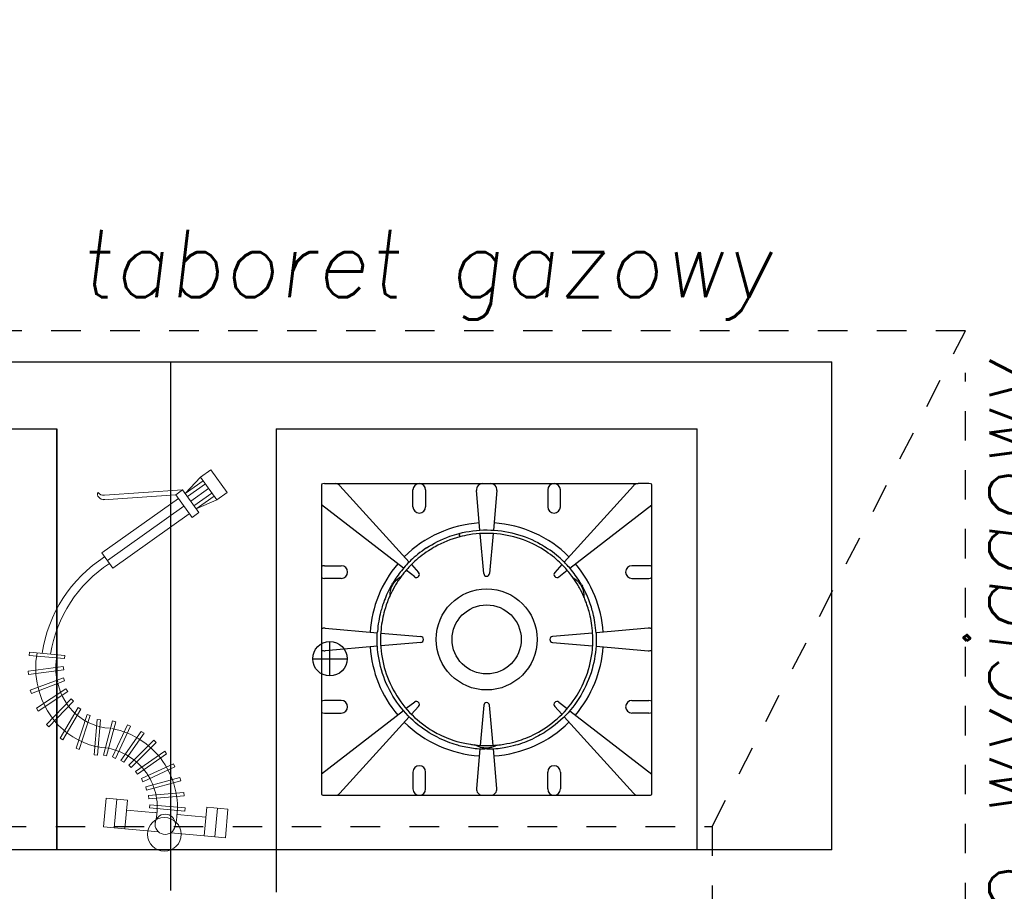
# Model space of a CAD drawing. Header units: millimetres. Extents: x -486876 to 553054, y -140324 to 834178.
# Tile 110 of 155: x -667 to 502, y 74103 to 75138. Entities that reach past the tile are written whole.
import ezdxf
from ezdxf.enums import TextEntityAlignment as Align

# ---------------------------------------------------------------- set-up
doc = ezdxf.new("R2010")
doc.units = ezdxf.units.MM
doc.linetypes.add('DASH2', pattern=[0.75, 0.5, -0.25])
doc.linetypes.add('XREF$0$0.5_0.5', pattern=[1, 0.5, -0.5])
doc.layers.add('_XREF', color=252, linetype='DASH2', lineweight=13)
for name, color, linetype in [('XREF$0$DRZWI', 8, 'Continuous'), ('XREF$0$MEBLE', 8, 'Continuous'), ('XREF$0$MEBLE_ŁAZIENKOWE_I_KUCHENNE', 8, 'Continuous'), ('XREF$0$WYMIARY', 9, 'Continuous'), ('XREF$0$WYPEŁNIENIA', 8, 'Continuous')]:
    doc.layers.add(name, color=color, linetype=linetype)
doc.styles.add('XREF$0$APLUS', font='arial.ttf', dxfattribs={"width": 0.6})
doc.styles.add('XREF$0$ROMANS', font='romans.shx')

# ---------------------------------------------------------------- blocks, each defined once
blk = doc.blocks.new('XREF')
at = {"layer": 'XREF$0$WYPEŁNIENIA'}
h = blk.add_hatch(dxfattribs=at)
h.set_pattern_fill('ANSI31', color=256, scale=3)
h.set_pattern_definition([(45, (-52999.899, 13162.694), (-6.7351921, 6.7351921), [])])
h.paths.add_polyline_path([(2833.43, 10024.04), (2806.56, 10024.04), (2806.56, 10062.95), (2756.56, 10062.95), (2756.56, 10102.95), (2726.65, 10102.95), (2725.88, 10101.79), (2725.88, 10033.49), (2680.31, 10033.49), (2680.31, 10102.95), (2641.56, 10102.95), (2641.56, 10024.04), (2546.56, 10024.04), (2546.56, 9984.04), (2833.43, 9984.04)])
h.paths.add_polyline_path([(3067, 10024.04), (2833.43, 10024.04), (2833.43, 9984.04), (3067, 9984.04), (3067, 9994.04)])
h.paths.add_polyline_path([(2456.56, 10024.04), (2376.56, 10024.04), (2376.56, 10044.04), (2361.56, 10044.04), (2361.56, 10024.04), (2161.56, 10024.04), (2161.56, 10141.99), (2121.56, 10141.99), (2121.56, 9894.37), (1846.56, 9894.37), (1846.56, 9872.67), (1876.56, 9872.67), (2121.56, 9872.67), (2121.56, 9779.12), (2161.56, 9779.12), (2161.56, 9869.37), (2161.56, 9984.04), (2456.56, 9984.04)])
h.paths.add_polyline_path([(2376.56, 10304.91), (2361.56, 10304.91), (2361.56, 10144.04), (2371.64, 10144.04), (2376.56, 10144.04)])
h.paths.add_polyline_path([(2444.58, 10649.37), (2192.94, 10649.37), (2192.94, 10634.37), (2379.58, 10634.37), (2379.58, 10589.37), (2444.58, 10589.37)])
h.paths.add_polyline_path([(2161.56, 10634.37), (2192.94, 10634.37), (2192.94, 10649.37), (2161.56, 10649.37), (2161.56, 10704.67), (2121.56, 10704.67), (2121.56, 10581.7), (2161.56, 10581.7)])
h.paths.add_polyline_path([(2647.02, 10553.68), (2666.09, 10553.68), (2666.09, 10567.18), (2647.02, 10567.18)], flags=16)
h.paths.add_polyline_path([(2530.53, 10311.91), (2530.53, 10304.91), (2666.56, 10304.91), (2666.56, 10392.95), (2646.56, 10392.95), (2646.56, 10322.95), (2530.53, 10322.95)])
edge = h.paths.add_edge_path()
edge.add_line((2430.53, 10304.91), (2430.53, 10311.91))
edge.add_line((2430.53, 10311.91), (2433.03, 10311.91))
edge.add_line((2433.03, 10311.91), (2430.53, 10314.91))
edge.add_arc((2428.76, 10318.93), 4.39, 293.6835, 426.3165)
edge.add_line((2430.53, 10322.95), (2161.56, 10322.95))
edge.add_line((2161.56, 10322.95), (2161.56, 10418.77))
edge.add_line((2161.56, 10418.77), (2121.56, 10418.77))
edge.add_line((2121.56, 10418.77), (2121.56, 10304.91))
edge.add_line((2121.56, 10304.91), (2430.53, 10304.91))
h.paths.add_polyline_path([(2666.56, 10649.37), (2641.65, 10649.37), (2641.65, 10634.37), (2646.56, 10634.37), (2646.56, 10497.95), (2666.56, 10497.95)])
at = {"layer": 'XREF$0$MEBLE'}
for p, q in [((2892.56, 10413.79), (3049.56, 10413.79)), ((2971.06, 10413.79), (2971.06, 10351.02)), ((3049.56, 10355.83), (3049.56, 10413.79)), ((3049.56, 10355.83), (2892.56, 10355.83))]:
    blk.add_line(p, q, dxfattribs=at)
at = {"layer": 'XREF$0$MEBLE_ŁAZIENKOWE_I_KUCHENNE', "linetype": 'XREF$0$0.5_0.5', "ltscale": 7}
for p, q in [((3065.42, 10417.46), (2885.42, 10417.46)), ((3065.42, 10264.44), (3065.42, 10412.46)), ((2915.46, 10358.62), (3035.37, 10358.62)), ((3035.37, 10358.62), (3035.37, 10323.3))]:
    blk.add_line(p, q, dxfattribs=at)
at = {"layer": 'XREF$0$MEBLE_ŁAZIENKOWE_I_KUCHENNE'}
for p, q in [((2907.57, 10405.83), (2957.57, 10405.83)), ((2957.57, 10355.83), (2957.57, 10405.83)), ((2957.57, 10405.83), (2957.57, 10355.83)), ((2983.6, 10405.83), (3033.6, 10405.83)), ((2983.6, 10405.83), (2983.6, 10350.83)), ((3033.6, 10355.83), (3033.6, 10405.83)), ((2989, 10399.24), (2989, 10396.82)), ((2989.35, 10399.33), (2990.62, 10399.33)), ((2990.62, 10399.33), (3000.6, 10399.33)), ((2991.17, 10399.08), (2999.4, 10390.01)), ((3000.6, 10399.33), (3008.14, 10399.33)), ((3008.14, 10399.33), (3009.07, 10399.33)), ((3009.07, 10399.33), (3016.6, 10399.33)), ((3016.6, 10399.33), (3026.59, 10399.33)), ((3026.04, 10399.08), (3017.8, 10390.01)), ((3027.85, 10399.33), (3026.59, 10399.33)), ((3028.2, 10396.82), (3028.2, 10399.24)), ((2999.85, 10396.58), (2999.85, 10398.58)), ((3001.35, 10398.58), (3001.35, 10396.58)), ((3007.8, 10393.8), (3007.39, 10398.51)), ((3009.82, 10398.51), (3009.4, 10393.8)), ((3015.85, 10398.58), (3015.85, 10396.58)), ((3017.35, 10396.58), (3017.35, 10398.58)), ((2998.73, 10389.28), (2989, 10396.82)), ((2989, 10396.82), (2989, 10389.49)), ((3018.48, 10389.28), (3028.2, 10396.82)), ((3028.2, 10389.49), (3028.2, 10396.82)), ((3005.32, 10393.41), (3005.42, 10393.02)), ((3005.42, 10393.02), (3005.32, 10393.41)), ((3008.26, 10388.65), (3007.84, 10393.4)), ((3009.37, 10393.4), (3008.95, 10388.65)), ((2989.35, 10389.58), (2991.35, 10389.58)), ((2999.67, 10389.71), (3000.53, 10388.77)), ((3017.53, 10389.71), (3016.68, 10388.77)), ((3027.85, 10389.58), (3025.85, 10389.58)), ((2989, 10389.49), (2989, 10388.16)), ((3000.06, 10388.26), (2999.05, 10389.04)), ((3017.15, 10388.26), (3018.16, 10389.04)), ((3028.2, 10388.16), (3028.2, 10389.49)), ((2989, 10388.16), (2989, 10382.09)), ((2991.35, 10388.08), (2989.35, 10388.08)), ((3025.85, 10388.08), (3027.85, 10388.08)), ((3028.2, 10382.09), (3028.2, 10388.16)), ((2989, 10382.09), (2989, 10379.57)), ((2989.42, 10382.17), (2995.63, 10381.63)), ((2996.03, 10381.59), (3000.78, 10381.18)), ((3021.18, 10381.59), (3016.42, 10381.18)), ((3027.79, 10382.17), (3021.58, 10381.63)), ((3028.2, 10379.57), (3028.2, 10382.09)), ((2989.99, 10376.49), (2989.99, 10380.56)), ((3000.78, 10380.48), (2996.03, 10380.06)), ((3016.42, 10380.48), (3021.18, 10380.06)), ((2989, 10379.57), (2989, 10373.49)), ((2995.63, 10380.03), (2989.42, 10379.48)), ((3021.58, 10380.03), (3027.79, 10379.48)), ((3028.2, 10373.49), (3028.2, 10379.57)), ((2987.95, 10378.53), (2992.03, 10378.53)), ((2989, 10373.49), (2989, 10372.16)), ((2991.35, 10373.58), (2989.35, 10373.58)), ((3000.06, 10373.4), (2999.05, 10372.61)), ((3017.15, 10373.4), (3018.16, 10372.61)), ((3025.85, 10373.58), (3027.85, 10373.58)), ((3028.2, 10372.16), (3028.2, 10373.49)), ((2998.73, 10372.37), (2989, 10364.83)), ((2989, 10372.16), (2989, 10364.83)), ((2989.35, 10372.08), (2991.35, 10372.08)), ((2999.67, 10371.94), (3000.53, 10372.88)), ((3008.26, 10373.01), (3007.84, 10368.25)), ((3009.37, 10368.25), (3008.95, 10373.01)), ((3017.53, 10371.94), (3016.68, 10372.88)), ((3018.48, 10372.37), (3028.2, 10364.83)), ((3027.85, 10372.08), (3025.85, 10372.08)), ((3028.2, 10364.83), (3028.2, 10372.16)), ((2991.17, 10362.57), (2999.4, 10371.64)), ((3026.04, 10362.57), (3017.8, 10371.64)), ((3007.8, 10367.85), (3007.39, 10363.14)), ((3009.82, 10363.14), (3009.4, 10367.85)), ((2999.85, 10365.08), (2999.85, 10363.08)), ((3001.35, 10363.08), (3001.35, 10365.08)), ((3015.85, 10363.08), (3015.85, 10365.08)), ((3017.35, 10365.08), (3017.35, 10363.08)), ((2989, 10364.83), (2989, 10362.41)), ((3028.2, 10362.41), (3028.2, 10364.83)), ((2989.35, 10362.33), (2990.62, 10362.33)), ((2990.62, 10362.33), (3000.6, 10362.33)), ((3000.6, 10362.33), (3008.14, 10362.33)), ((3008.14, 10362.33), (3009.07, 10362.33)), ((3009.07, 10362.33), (3016.6, 10362.33)), ((3016.6, 10362.33), (3026.59, 10362.33)), ((3026.59, 10362.33), (3027.85, 10362.33))]:
    blk.add_line(p, q, dxfattribs=at)
at = {"layer": 'XREF$0$MEBLE_ŁAZIENKOWE_I_KUCHENNE', "linetype": 'Continuous', "lineweight": 13}
for p, q in [((2972.83, 10398.15), (2974.64, 10400.11)), ((2975.87, 10400.98), (2974.64, 10400.11)), ((2976.57, 10397.4), (2974.64, 10400.11)), ((2977.79, 10398.27), (2975.87, 10400.98)), ((2974.95, 10399.66), (2972.83, 10398.15)), ((2975.21, 10399.3), (2973.09, 10397.78)), ((2971.7, 10398.01), (2963.12, 10397.42)), ((2972.51, 10398.59), (2963.23, 10397.95)), ((2963.23, 10397.95), (2963.23, 10397.95)), ((2972.51, 10398.59), (2971.7, 10398.01)), ((2973.63, 10395.3), (2971.7, 10398.01)), ((2974.44, 10395.88), (2972.51, 10398.59)), ((2973.47, 10397.24), (2975.6, 10398.75)), ((2975.99, 10398.21), (2973.86, 10396.69)), ((2976.25, 10397.84), (2974.12, 10396.33)), ((2977.79, 10398.27), (2976.57, 10397.4)), ((2972.01, 10397.57), (2962.93, 10391.1)), ((2963.58, 10390.19), (2972.66, 10396.66)), ((2976.57, 10397.4), (2974.12, 10396.33)), ((2973.31, 10395.75), (2964.22, 10389.28)), ((2974.44, 10395.88), (2973.63, 10395.3)), ((2964.22, 10389.28), (2962.93, 10391.1)), ((2959.87, 10367.9), (2961.17, 10371.9)), ((2961.55, 10371.78), (2960.25, 10367.78)), ((2961.17, 10371.9), (2961.55, 10371.78)), ((2962.01, 10367.14), (2962.38, 10371.33)), ((2962.38, 10371.33), (2962.78, 10371.3)), ((2962.78, 10371.3), (2962.4, 10367.1)), ((2963.11, 10367.1), (2964.2, 10371.17)), ((2964.58, 10371.06), (2963.49, 10367)), ((2964.2, 10371.17), (2964.58, 10371.06)), ((2964.18, 10366.88), (2965.96, 10370.69)), ((2966.32, 10370.52), (2964.53, 10366.71)), ((2965.19, 10366.47), (2967.61, 10369.91)), ((2967.94, 10369.69), (2965.52, 10366.24)), ((2965.96, 10370.69), (2966.32, 10370.52)), ((2967.61, 10369.91), (2967.94, 10369.69)), ((2966.12, 10365.89), (2969.1, 10368.86)), ((2969.38, 10368.58), (2966.4, 10365.61)), ((2969.1, 10368.86), (2969.38, 10368.58)), ((2960.25, 10367.78), (2959.87, 10367.9)), ((2966.94, 10365.16), (2970.39, 10367.57)), ((2970.39, 10367.57), (2970.62, 10367.25)), ((2962.4, 10367.1), (2962.01, 10367.14)), ((2963.49, 10367), (2963.11, 10367.1)), ((2964.53, 10366.71), (2964.18, 10366.88)), ((2965.52, 10366.24), (2965.19, 10366.47)), ((2970.62, 10367.25), (2967.16, 10364.84)), ((2966.4, 10365.61), (2966.12, 10365.89)), ((2967.16, 10364.84), (2966.94, 10365.16)), ((2967.62, 10364.3), (2971.43, 10366.07)), ((2971.6, 10365.71), (2967.78, 10363.94)), ((2971.43, 10366.07), (2971.6, 10365.71)), ((2967.78, 10363.94), (2967.62, 10364.3)), ((2968.13, 10363.33), (2972.2, 10364.42)), ((2972.3, 10364.04), (2968.23, 10362.95)), ((2972.2, 10364.42), (2972.3, 10364.04)), ((2968.23, 10362.95), (2968.13, 10363.33)), ((2968.47, 10362.29), (2972.67, 10362.65)), ((2972.67, 10362.65), (2972.7, 10362.26)), ((2963.44, 10361.97), (2963.14, 10358.58)), ((2963.44, 10361.97), (2965.96, 10361.75)), ((2964.7, 10361.86), (2964.4, 10358.47)), ((2965.96, 10361.75), (2965.66, 10358.36)), ((2968.51, 10361.9), (2968.47, 10362.29)), ((2972.7, 10362.26), (2968.51, 10361.9)), ((2965.86, 10360.57), (2969.4, 10360.26)), ((2968.59, 10360.82), (2968.63, 10361.21)), ((2972.78, 10360.44), (2968.59, 10360.82)), ((2968.63, 10361.21), (2972.82, 10360.83)), ((2972.82, 10360.83), (2972.78, 10360.44)), ((2975.38, 10360.91), (2975.08, 10357.52)), ((2977.9, 10360.68), (2975.38, 10360.91)), ((2976.64, 10360.8), (2976.34, 10357.41)), ((2977.9, 10360.68), (2977.6, 10357.29)), ((2969.24, 10360.27), (2969.3, 10360.27)), ((2969.4, 10360.26), (2969.49, 10360.25)), ((2971.87, 10360.04), (2975.27, 10359.74)), ((2971.87, 10360.04), (2971.89, 10360.04)), ((2963.14, 10358.58), (2965.66, 10358.36)), ((2965.66, 10358.36), (2969.64, 10358)), ((2971.1, 10357.87), (2975.08, 10357.52)), ((2977.6, 10357.29), (2975.08, 10357.52))]:
    blk.add_line(p, q, dxfattribs=at)
at = {"layer": 'XREF$0$MEBLE_ŁAZIENKOWE_I_KUCHENNE', "linetype": 'XREF$0$0.5_0.5', "ltscale": 7}
blk.add_lwpolyline([(3035.37, 10358.62), (3065.42, 10417.46)], dxfattribs=at)
at = {"layer": 'XREF$0$MEBLE_ŁAZIENKOWE_I_KUCHENNE', "linetype": 'Continuous', "lineweight": 13, "flags": 128}
for points in [[(2958.49, 10378.55), (2954.29, 10378.92), (2954.33, 10379.31), (2958.52, 10378.94)], [(2958.4, 10377.23), (2954.23, 10376.66), (2954.18, 10377.05), (2958.35, 10377.62)], [(2958.5, 10375.91), (2954.56, 10374.42), (2954.42, 10374.79), (2958.36, 10376.28)], [(2958.89, 10374.64), (2955.38, 10372.32), (2955.16, 10372.65), (2958.67, 10374.97)], [(2959.55, 10373.5), (2956.65, 10370.45), (2956.36, 10370.72), (2959.27, 10373.77)], [(2960.45, 10372.53), (2958.3, 10368.91), (2957.96, 10369.11), (2960.11, 10372.73)]]:
    blk.add_lwpolyline(points, close=True, dxfattribs=at)
at = {"layer": 'XREF$0$MEBLE_ŁAZIENKOWE_I_KUCHENNE'}
for centre, radius in [((3008.6, 10380.83), 6), ((3008.6, 10380.83), 4.1), ((2989.99, 10378.53), 2.04)]:
    blk.add_circle(centre, radius, dxfattribs=at)
at = {"layer": 'XREF$0$MEBLE_ŁAZIENKOWE_I_KUCHENNE', "linetype": 'Continuous', "lineweight": 13}
for centre, radius in [((2970.35, 10357.69), 2), ((2970.45, 10358.88), 1.2)]:
    blk.add_circle(centre, radius, dxfattribs=at)
at = {"layer": 'XREF$0$MEBLE_ŁAZIENKOWE_I_KUCHENNE'}
for centre, radius, start, end in [((2989.35, 10398.58), 0.75, 90, 117.8181), ((2990.62, 10398.58), 0.75, 42.2312, 90), ((3000.6, 10398.58), 0.75, 0, 180), ((3008.14, 10398.58), 0.75, 90, 185), ((3009.07, 10398.58), 0.75, 355, 90), ((3016.6, 10398.58), 0.75, 0, 180), ((3026.59, 10398.58), 0.75, 90, 137.7688), ((3027.85, 10398.58), 0.75, 62.1819, 90), ((3000.6, 10396.58), 0.75, 180, 0), ((3016.6, 10396.58), 0.75, 180, 0), ((3008.6, 10380.83), 13.85, 93.6174, 134.8765), ((3008.6, 10380.83), 13.85, 45.1235, 86.3826), ((2989.35, 10388.83), 0.75, 90, 117.8181), ((2991.35, 10388.83), 0.75, 270, 90), ((3008.6, 10380.83), 13.85, 139.5859, 176.3826), ((3008.6, 10380.83), 13.85, 3.6174, 40.4141), ((3025.85, 10388.83), 0.75, 90, 270), ((3027.85, 10388.83), 0.75, 62.1819, 90), ((3000.27, 10388.53), 0.35, 232.2312, 42.2312), ((3008.6, 10388.68), 0.35, 185, 355), ((3016.94, 10388.53), 0.35, 137.7688, 307.7688), ((2989.35, 10388.83), 0.75, 242.1819, 270), ((3008.6, 10380.83), 12.6, 149.1232, 150.1232), ((3008.6, 10380.83), 12.6, 143.6395, 149.1232), ((3008.6, 10380.83), 12.6, 30.1232, 35.6068), ((3027.85, 10388.83), 0.75, 270, 297.8181), ((3008.6, 10380.83), 12.6, 150.1232, 155.6068), ((3008.6, 10380.83), 12.6, 29.1232, 30.1232), ((3008.6, 10380.83), 12.6, 23.6395, 29.1232), ((2989.35, 10381.42), 0.75, 85, 117.8181), ((3027.85, 10381.42), 0.75, 62.1819, 95), ((3000.75, 10380.83), 0.35, 275, 85), ((3016.45, 10380.83), 0.35, 95, 265), ((2989.35, 10380.23), 0.75, 242.1819, 275), ((3008.6, 10380.83), 13.85, 183.6174, 220.4141), ((3008.6, 10380.83), 13.85, 319.5859, 356.3826), ((3027.85, 10380.23), 0.75, 265, 297.8181), ((2989.35, 10372.83), 0.75, 90, 117.8181), ((2991.35, 10372.83), 0.75, 270, 90), ((3000.27, 10373.12), 0.35, 317.7688, 127.7688), ((3008.6, 10372.98), 0.35, 5, 175), ((3016.94, 10373.12), 0.35, 52.2312, 222.2312), ((3025.85, 10372.83), 0.75, 90, 270), ((3027.85, 10372.83), 0.75, 62.1819, 90), ((2989.35, 10372.83), 0.75, 242.1819, 270), ((3027.85, 10372.83), 0.75, 270, 297.8181), ((3008.6, 10380.83), 13.85, 225.1235, 266.3826), ((3008.6, 10380.83), 13.85, 273.6174, 314.8765), ((3008.6, 10380.83), 12.6, 263.6395, 269.1232), ((3008.6, 10380.83), 12.6, 269.1232, 270.1232), ((3008.6, 10380.83), 12.6, 270.1232, 275.6068), ((3000.6, 10365.08), 0.75, 0, 180), ((3016.6, 10365.08), 0.75, 0, 180), ((3000.6, 10363.08), 0.75, 180, 0), ((3008.14, 10363.08), 0.75, 175, 270), ((3009.07, 10363.08), 0.75, 270, 5), ((3016.6, 10363.08), 0.75, 180, 0), ((2989.35, 10363.08), 0.75, 242.1819, 270), ((2990.62, 10363.08), 0.75, 270, 317.7688), ((3026.59, 10363.08), 0.75, 222.2312, 270), ((3027.85, 10363.08), 0.75, 270, 297.8181)]:
    blk.add_arc(centre, radius, start, end, dxfattribs=at)
at = {"layer": 'XREF$0$MEBLE_ŁAZIENKOWE_I_KUCHENNE', "linetype": 'Continuous', "lineweight": 13}
for centre, radius, start, end in [((2962.73, 10398.02), 0.339, 133.5984, 234.2857), ((2963.11, 10398.68), 0.734, 213.7258, 279.6958), ((2963.14, 10398.15), 0.734, 213.7258, 279.6958), ((2972.24, 10376.69), 16.59, 122.7964, 171.3725), ((2972.36, 10376.65), 15.71, 122.8965, 171.0702), ((2964.21, 10377.51), 9.14, 169.1282, 195.0051), ((2964.33, 10377.52), 6.87, 167.3989, 194.6789), ((2964.31, 10377), 6.73, 191.7843, 266.0402), ((2964.31, 10377), 9.12, 191.7843, 266.0402), ((2962.35, 10360.87), 9.55, 344.7938, 79.3335), ((2962.35, 10360.87), 7.16, 344.7938, 79.3335)]:
    blk.add_arc(centre, radius, start, end, dxfattribs=at)
at = {"layer": 'XREF$0$MEBLE_ŁAZIENKOWE_I_KUCHENNE'}
for points in [[(3001.47, 10391.69), (3002.26, 10392.21), (3003.2, 10392.7), (3004.24, 10393.07)], [(3005.42, 10393.02), (3004.34, 10392.74), (3003.35, 10392.32), (3002.49, 10391.84)], [(3004.24, 10393.07), (3004.59, 10393.2), (3004.95, 10393.31), (3005.32, 10393.41)], [(3005.32, 10393.41), (3006.38, 10393.68), (3007.52, 10393.83), (3008.66, 10393.83)], [(3006.52, 10393.25), (3006.15, 10393.19), (3005.78, 10393.11), (3005.42, 10393.02)], [(3009.82, 10393.37), (3008.73, 10393.47), (3007.6, 10393.43), (3006.52, 10393.25)], [(3008.66, 10393.83), (3009.79, 10393.82), (3010.93, 10393.66), (3011.99, 10393.38)], [(3012.98, 10392.64), (3012, 10393), (3010.93, 10393.26), (3009.82, 10393.37)], [(3011.99, 10393.38), (3013.09, 10393.08), (3014.11, 10392.65), (3015, 10392.15)], [(3015.66, 10391.27), (3014.89, 10391.78), (3013.99, 10392.27), (3012.98, 10392.64)], [(3015, 10392.15), (3015.31, 10391.97), (3015.6, 10391.79), (3015.88, 10391.6)], [(3001.47, 10391.69), (3000.73, 10391.21), (3000.11, 10390.69), (2999.61, 10390.22)], [(3001.69, 10391.36), (3000.97, 10390.89), (3000.37, 10390.39), (2999.89, 10389.93)], [(3002.49, 10391.84), (3002.21, 10391.69), (3001.94, 10391.52), (3001.69, 10391.36)], [(3017.44, 10389.81), (3016.96, 10390.28), (3016.37, 10390.79), (3015.66, 10391.27)], [(3017.72, 10390.1), (3017.23, 10390.58), (3016.62, 10391.1), (3015.88, 10391.6)], [(2999.61, 10390.22), (2999.29, 10389.91), (2998.89, 10389.49), (2998.48, 10388.98)], [(2999.89, 10389.93), (2999.58, 10389.63), (2999.18, 10389.22), (2998.79, 10388.72)], [(3018.36, 10388.8), (3018.02, 10389.21), (3017.7, 10389.55), (3017.44, 10389.81)], [(3018.67, 10389.05), (3018.33, 10389.47), (3017.99, 10389.83), (3017.72, 10390.1)], [(2998.48, 10388.98), (2998.12, 10388.54), (2997.77, 10388.03), (2997.45, 10387.5)], [(2998.79, 10388.72), (2998.68, 10388.59), (2998.57, 10388.44), (2998.46, 10388.3)], [(3018.85, 10388.16), (3018.69, 10388.39), (3018.52, 10388.6), (3018.36, 10388.8)], [(3019.85, 10387.35), (3019.49, 10387.97), (3019.07, 10388.56), (3018.67, 10389.05)], [(2997.33, 10387.3), (2996.97, 10386.68), (2996.67, 10386.03), (2996.45, 10385.44)], [(2997.33, 10387.3), (2997.37, 10387.37), (2997.41, 10387.43), (2997.45, 10387.5)], [(3019.85, 10387.35), (3019.89, 10387.29), (3019.92, 10387.22), (3019.96, 10387.15)], [(2997.13, 10386.03), (2997.01, 10385.78), (2996.91, 10385.53), (2996.82, 10385.29)], [(3020.73, 10385.52), (3020.52, 10386.04), (3020.26, 10386.61), (3019.96, 10387.15)], [(2996.45, 10385.44), (2996.25, 10384.92), (2996.12, 10384.46), (2996.02, 10384.08)], [(2996.82, 10385.29), (2996.63, 10384.79), (2996.5, 10384.34), (2996.41, 10383.98)], [(3020.35, 10385.38), (3020.29, 10385.54), (3020.22, 10385.71), (3020.15, 10385.88)], [(3020.84, 10383.82), (3020.74, 10384.24), (3020.58, 10384.79), (3020.35, 10385.38)], [(3021.23, 10383.92), (3021.13, 10384.35), (3020.96, 10384.91), (3020.73, 10385.52)], [(2996.02, 10384.08), (2995.85, 10383.42), (2995.7, 10382.63), (2995.64, 10381.74)], [(2996.41, 10383.98), (2996.24, 10383.34), (2996.1, 10382.57), (2996.04, 10381.71)], [(3021.18, 10381.55), (3021.13, 10382.41), (3021, 10383.18), (3020.84, 10383.82)], [(3021.58, 10381.57), (3021.53, 10382.46), (3021.39, 10383.25), (3021.23, 10383.92)], [(2995.66, 10379.66), (2995.59, 10380.39), (2995.59, 10381.09), (2995.64, 10381.74)], [(2996.04, 10381.71), (2995.97, 10380.79), (2996, 10379.75), (2996.19, 10378.68)], [(3021.15, 10379.62), (3021.21, 10380.3), (3021.22, 10380.94), (3021.18, 10381.55)], [(3021.58, 10381.57), (3021.64, 10380.62), (3021.59, 10379.56), (3021.39, 10378.47)], [(2996.38, 10376.39), (2995.99, 10377.49), (2995.75, 10378.6), (2995.66, 10379.66)], [(3020.42, 10376.44), (3020.81, 10377.51), (3021.05, 10378.59), (3021.15, 10379.62)], [(2996.19, 10378.68), (2996.37, 10377.65), (2996.68, 10376.59), (2997.15, 10375.58)], [(3021.39, 10378.47), (3021.19, 10377.42), (3020.86, 10376.34), (3020.37, 10375.31)], [(2997.94, 10373.39), (2997.29, 10374.32), (2996.76, 10375.34), (2996.38, 10376.39)], [(2997.15, 10375.58), (2997.61, 10374.58), (2998.21, 10373.63), (2998.9, 10372.79)], [(3018.87, 10373.53), (3019.51, 10374.43), (3020.04, 10375.42), (3020.42, 10376.44)], [(3020.37, 10375.31), (3019.9, 10374.29), (3019.27, 10373.31), (3018.55, 10372.46)], [(3000.17, 10370.93), (2999.36, 10371.63), (2998.59, 10372.46), (2997.94, 10373.39)], [(3016.67, 10371.15), (3017.47, 10371.82), (3018.23, 10372.62), (3018.87, 10373.53)], [(2998.9, 10372.79), (2999.62, 10371.91), (3000.45, 10371.17), (3001.29, 10370.57)], [(3018.55, 10372.46), (3017.81, 10371.57), (3016.96, 10370.81), (3016.09, 10370.2)], [(3002.76, 10369.21), (3001.91, 10369.64), (3001.02, 10370.21), (3000.17, 10370.93)], [(3014.12, 10369.5), (3014.96, 10369.9), (3015.84, 10370.45), (3016.67, 10371.15)], [(3001.29, 10370.57), (3001.84, 10370.17), (3002.4, 10369.84), (3002.94, 10369.57)], [(3016.09, 10370.2), (3015.49, 10369.78), (3014.88, 10369.42), (3014.29, 10369.14)], [(3002.76, 10369.21), (3003.55, 10368.81), (3004.31, 10368.54), (3004.97, 10368.35)], [(3002.94, 10369.57), (3003.71, 10369.18), (3004.44, 10368.92), (3005.08, 10368.73)], [(3005.08, 10368.73), (3005.5, 10368.61), (3006.05, 10368.47), (3006.67, 10368.38)], [(3010.63, 10368.39), (3011.15, 10368.48), (3011.61, 10368.58), (3011.97, 10368.68)], [(3011.97, 10368.68), (3012.61, 10368.86), (3013.34, 10369.12), (3014.12, 10369.5)], [(3012.08, 10368.3), (3012.74, 10368.48), (3013.5, 10368.75), (3014.29, 10369.14)], [(3004.97, 10368.35), (3005.39, 10368.22), (3005.96, 10368.08), (3006.6, 10367.98)], [(3006.6, 10367.98), (3007.16, 10367.89), (3007.78, 10367.84), (3008.4, 10367.83)], [(3006.67, 10368.38), (3006.85, 10368.35), (3007.03, 10368.32), (3007.21, 10368.3)], [(3008.63, 10367.83), (3008.56, 10367.83), (3008.48, 10367.83), (3008.4, 10367.83)], [(3008.63, 10367.83), (3009.35, 10367.83), (3010.06, 10367.89), (3010.69, 10367.99)], [(3009.83, 10368.29), (3010.11, 10368.31), (3010.38, 10368.35), (3010.63, 10368.39)], [(3010.69, 10367.99), (3011.23, 10368.08), (3011.7, 10368.2), (3012.08, 10368.3)]]:
    blk.add_open_spline(points, degree=3, dxfattribs=at)
for points, knots in [([(2997.13, 10386.03), (2997.13, 10386.2), (2997.14, 10386.37), (2997.2, 10386.68), (2997.23, 10386.81), (2997.31, 10387.02), (2997.34, 10387.09), (2997.39, 10387.2), (2997.41, 10387.23), (2997.44, 10387.29), (2997.45, 10387.31), (2997.47, 10387.34), (2997.47, 10387.34), (2997.47, 10387.35)], [-2.808186, -2.808186, -2.808186, -2.808186, -2.281073, -2.281073, -1.858868, -1.858868, -1.616259, -1.616259, -1.497539, -1.497539, -1.427843, -1.427843, -1.404969, -1.404969, -1.404969, -1.404969]), ([(2997.47, 10387.35), (2997.48, 10387.36), (2997.49, 10387.37), (2997.51, 10387.4), (2997.52, 10387.43), (2997.56, 10387.49), (2997.59, 10387.53), (2997.77, 10387.78), (2997.95, 10387.96), (2998.25, 10388.18), (2998.35, 10388.24), (2998.46, 10388.3)], [-1.404969, -1.404969, -1.404969, -1.404969, -1.366562, -1.366562, -1.290458, -1.290458, -1.142076, -1.142076, -0.365233, -0.365233, 0, 0, 0, 0]), ([(3018.85, 10388.16), (3019, 10388.08), (3019.14, 10387.98), (3019.37, 10387.78), (3019.47, 10387.68), (3019.61, 10387.51), (3019.66, 10387.45), (3019.73, 10387.35), (3019.75, 10387.32), (3019.78, 10387.26), (3019.79, 10387.24), (3019.81, 10387.22), (3019.81, 10387.21), (3019.82, 10387.2)], [-2.808186, -2.808186, -2.808186, -2.808186, -2.281073, -2.281073, -1.858868, -1.858868, -1.616259, -1.616259, -1.497539, -1.497539, -1.427843, -1.427843, -1.404969, -1.404969, -1.404969, -1.404969]), ([(3019.82, 10387.2), (3019.82, 10387.19), (3019.83, 10387.18), (3019.85, 10387.15), (3019.86, 10387.12), (3019.89, 10387.06), (3019.92, 10387.01), (3020.04, 10386.73), (3020.1, 10386.48), (3020.14, 10386.11), (3020.15, 10386), (3020.15, 10385.88)], [-1.404969, -1.404969, -1.404969, -1.404969, -1.366562, -1.366562, -1.290458, -1.290458, -1.142076, -1.142076, -0.365233, -0.365233, 0, 0, 0, 0]), ([(3008.52, 10367.93), (3008.51, 10367.93), (3008.49, 10367.93), (3008.46, 10367.93), (3008.43, 10367.93), (3008.36, 10367.93), (3008.31, 10367.94), (3008, 10367.97), (3007.75, 10368.04), (3007.41, 10368.19), (3007.31, 10368.24), (3007.21, 10368.3)], [-1.404969, -1.404969, -1.404969, -1.404969, -1.366562, -1.366562, -1.290458, -1.290458, -1.142076, -1.142076, -0.365233, -0.365233, 0, 0, 0, 0]), ([(3009.83, 10368.29), (3009.69, 10368.2), (3009.53, 10368.13), (3009.24, 10368.02), (3009.11, 10367.99), (3008.89, 10367.95), (3008.81, 10367.94), (3008.69, 10367.93), (3008.65, 10367.93), (3008.59, 10367.93), (3008.56, 10367.93), (3008.53, 10367.93), (3008.53, 10367.93), (3008.52, 10367.93)], [-2.808186, -2.808186, -2.808186, -2.808186, -2.281073, -2.281073, -1.858868, -1.858868, -1.616259, -1.616259, -1.497539, -1.497539, -1.427843, -1.427843, -1.404969, -1.404969, -1.404969, -1.404969])]:
    blk.add_open_spline(points, degree=3, knots=knots, dxfattribs=at)
at = {"style": 'XREF$0$APLUS'}
blk.add_attdef('165', text='', height=12.94, rotation=90, dxfattribs=at).set_placement((5850.28, 4086.91), align=Align.TOP_CENTER)
blk.add_attdef('70', text='', height=12.94, rotation=90, dxfattribs=at).set_placement((5846.74, 4087.03), align=Align.BOTTOM_CENTER)
at = {"layer": 'XREF$0$DRZWI', "style": 'XREF$0$APLUS'}
for tag, height, p in [('90', 10.59, (3968.05, 17970.78)), ('90', 10.59, (4273.69, 17907.63)), ('90', 10.59, (4647.11, 17907.63)), ('90', 10.59, (4995.74, 17907.63)), ('90', 10.59, (5345.01, 17907.63)), ('90', 8.24, (3625.86, 17450.53)), ('90', 8.24, (4282.58, 17436.64)), ('90', 8.24, (4577.82, 17436.64)), ('90', 8.24, (5003.12, 17436.64)), ('90', 8.24, (5300.95, 17436.64)), ('90', 8.24, (5625.63, 17350.96)), ('110', 12.94, (3772.73, 10725.01)), ('100', 12.94, (3763.85, 10003.38)), ('90', 10.59, (3383.41, 9921.97)), ('83', 10.59, (4118.73, 4184.03))]:
    blk.add_attdef(tag, text='', height=height, dxfattribs=at).set_placement(p, align=Align.BOTTOM_CENTER)
for tag, height, p in [('200', 10.59, (3967.95, 17967.89)), ('200', 10.59, (4273.59, 17904.74)), ('200', 10.59, (4647.01, 17904.74)), ('200', 10.59, (4995.64, 17904.74)), ('200', 10.59, (5344.91, 17904.74)), ('200', 8.24, (3625.86, 17448.28)), ('200', 8.24, (4282.58, 17434.39)), ('200', 8.24, (4577.82, 17434.39)), ('200', 8.24, (5003.12, 17434.39)), ('200', 8.24, (5300.95, 17434.39)), ('200', 8.24, (5625.63, 17348.71)), ('210', 12.94, (3772.6, 10721.48)), ('200', 12.94, (3763.85, 9999.84)), ('200', 10.59, (3383.31, 9919.08)), ('178', 10.59, (4118.62, 4181.14))]:
    blk.add_attdef(tag, text='', height=height, dxfattribs=at).set_placement(p, align=Align.TOP_CENTER)
for tag, height, p in [('205', 10.59, (4204.92, 17787.31)), ('210', 10.59, (5722.65, 17787.31)), ('210', 12.94, (4044.07, 17776.19)), ('210', 12.94, (4602.86, 17776.83)), ('210', 12.94, (4951.5, 17776.83)), ('210', 12.94, (5300.98, 17776.83)), ('210', 12.94, (3579.16, 17557.04)), ('210', 12.94, (3935.88, 17557.04)), ('210', 12.94, (4219.13, 17557.04)), ('210', 12.94, (4633.7, 17557.04)), ('210', 12.94, (4958.43, 17557.04)), ('210', 12.94, (5356.84, 17557.04)), ('210', 12.94, (5615.9, 17557.04)), ('200', 11.76, (4716.1, 10187.15)), ('200', 11.76, (4936.97, 10128.95)), ('200', 11.76, (5363.02, 10117.1)), ('210', 13.53, (3475.75, 9987.9)), ('170', 11.76, (4209.38, 4035.73))]:
    blk.add_attdef(tag, text='', height=height, rotation=90, dxfattribs=at).set_placement(p, align=Align.TOP_CENTER)
for tag, height, p in [('100', 10.59, (5719.75, 17787.41)), ('96', 10.59, (4202.03, 17787.41)), ('100', 12.94, (4599.33, 17776.96)), ('100', 12.94, (4947.96, 17776.96)), ('100', 12.94, (5297.45, 17776.96)), ('100', 12.94, (4040.53, 17776.32)), ('100', 12.94, (3575.63, 17557.16)), ('100', 12.94, (3932.34, 17557.16)), ('100', 12.94, (4215.59, 17557.16)), ('100', 12.94, (4630.17, 17557.16)), ('100', 12.94, (4954.89, 17557.16)), ('100', 12.94, (5353.3, 17557.16)), ('100', 12.94, (5612.36, 17557.16)), ('90', 11.76, (4712.89, 10187.26)), ('90', 11.76, (4933.75, 10129.07)), ('90', 11.76, (5359.81, 10117.21)), ('120', 13.53, (3472.06, 9987.9)), ('90', 11.76, (4206.17, 4035.84))]:
    blk.add_attdef(tag, text='', height=height, rotation=90, dxfattribs=at).set_placement(p, align=Align.BOTTOM_CENTER)
at = {"layer": 'XREF$0$WYMIARY', "insert": (2960.17, 10429.46), "char_height": 8, "width": 174.6276, "attachment_point": 1, "style": 'XREF$0$ROMANS'}
blk.add_mtext('{\\Q7;taboret gazowy}', dxfattribs=at)
at = {"layer": 'XREF$0$WYMIARY', "insert": (3065.6, 10328.59), "char_height": 8, "width": 174.6276, "attachment_point": 1, "rotation": 90, "style": 'XREF$0$ROMANS'}
blk.add_mtext('{\\Q7;okap wyciągowy}', dxfattribs=at)

msp = doc.modelspace()

# ---------------------------------------------------------------- block references
at = {"layer": '_XREF', "xscale": 10, "yscale": 10, "zscale": 10}
msp.add_blockref('XREF', (-30198.46986, -29406.42919), dxfattribs=at)

doc.saveas('drawing.dxf')
